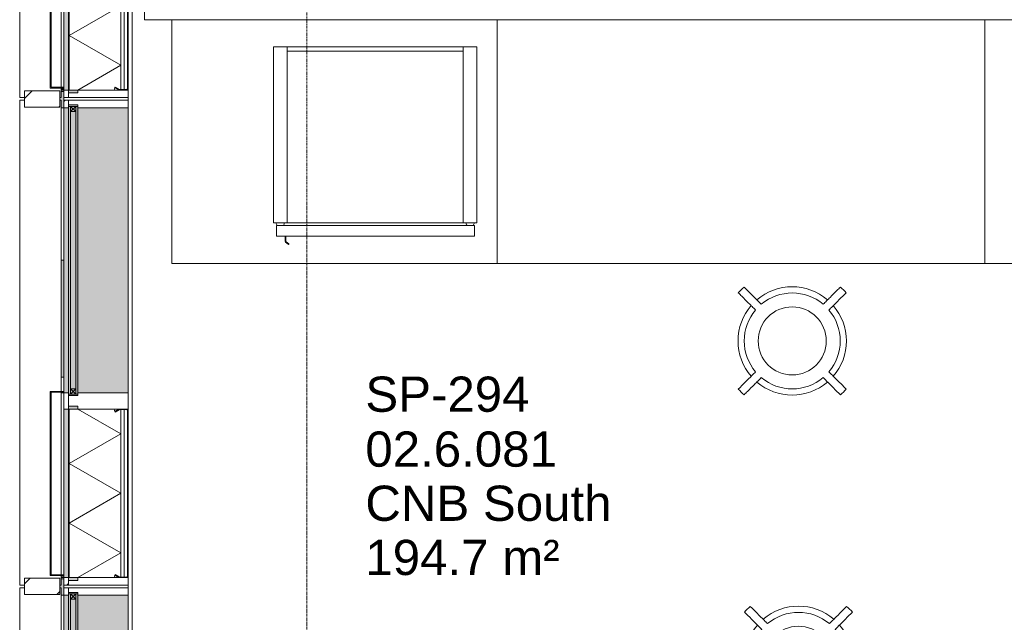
# Model space of a CAD drawing. Header units: millimetres. Extents: x -281 to 121694, y -16481 to 65128.
# Tile 96 of 256: x 8940 to 12573, y 30525 to 32750. Entities that reach past the tile are written whole.
import ezdxf

# ---------------------------------------------------------------- set-up
doc = ezdxf.new("R2010")
doc.units = ezdxf.units.MM
doc.linetypes.add('Grid Line', pattern=[12, 6, -2, 2, -2])
for name, color, linetype, lineweight in [('A--L$01A__Algemeen', 7, 'Continuous', 5), ('A--L$07A__Stramien', 1, 'Continuous', 5), ('A--L21__Buitenwanden', 3, 'Continuous', 5), ('A--L3__Afbouw', 2, 'Continuous', 5), ('A--L82__LosseGebruikersInvent', 1, 'Continuous', 5), ('A--L8__LosseInventaris', 1, 'Continuous', 5), ('A--LD21__DetailPenFijnHidden', 1, 'Continuous', 5), ('A--TR9__AlgVoorz', 1, 'Continuous', 5)]:
    doc.layers.add(name, color=color, linetype=linetype, lineweight=lineweight)
doc.styles.add('Arial_1', font='arial.ttf', dxfattribs={"height": 130})
pattern_1 = [(315, (-29757.5, 9103), (449.013, 449.013), []), (315, (-29757.5, 8944.25), (898.026, 0), []), (315, (-29757.5, 9261.75), (898.026, 0), [])]
pattern_2 = [(315, (-31557.5, 9103), (449.013, 449.013), []), (315, (-31557.5, 8944.25), (898.026, 0), []), (315, (-31557.5, 9261.75), (898.026, 0), [])]
pattern_3 = [(315, (-33357.5, 9103), (449.013, 449.013), []), (315, (-33357.5, 8944.25), (898.026, 0), []), (315, (-33357.5, 9261.75), (898.026, 0), [])]

# ---------------------------------------------------------------- blocks, each defined once
blk = doc.blocks.new('Family2 - Family2-2412450-L_80_ 13')
at = {"layer": 'A--L$01A__Algemeen', "lineweight": 9}
blk.add_hatch(color=6, dxfattribs=at).paths.add_polyline_path([(691.2, 215.9), (681.1, 215.9), (681.1, -215.9), (691.2, -215.9), (691.2, 91.6)])
at = {"layer": 'A--L$01A__Algemeen', "color": 130, "lineweight": 9}
for p, q in [((691.2, 215.9), (681.1, 215.9)), ((681.1, -215.9), (691.2, -215.9))]:
    blk.add_line(p, q, dxfattribs=at)
blk = doc.blocks.new('TBR-B-INS-BR-ARC-R25_rvt-1-L_80_ 13')
at = {"layer": 'A--L$01A__Algemeen', "color": 130, "lineweight": 9, "rotation": 180}
blk.add_blockref('Family2 - Family2-2412450-L_80_ 13', (9784.1, 31645.9), dxfattribs=at)
blk = doc.blocks.new('Rectangular Mullion - 1332_435 x 60_30min-34469616-L_80_ 13')
at = {"layer": 'A--LD21__DetailPenFijnHidden'}
blk.add_hatch(color=256, dxfattribs=at).paths.add_polyline_path([(30, 237), (-30, 237), (-29.2, 247.1), (-7.5, 247.1), (-7.5, 252), (2.5, 252), (2.5, 247.1), (30, 247.1)])
for p, q in [((-30, 237), (-30, 247.1)), ((30, 247.1), (30, 237))]:
    blk.add_line(p, q, dxfattribs=at)
blk = doc.blocks.new('NLRS_21_GM_LB_element gevel_gen_cpz - NLRS_21_13_08_elementgevel element_gen_cpz-V163-L_80_ 13')
at = {"layer": 'A--L$01A__Algemeen'}
h = blk.add_hatch(dxfattribs=at)
h.set_pattern_fill('FP_162', color=256, style=0, pattern_type=2)
h.set_pattern_definition(pattern_1)
h.paths.add_polyline_path([(-895, -17), (-867.5, -17), (-867.5, 0), (-895, 0)])
h.paths.add_polyline_path([(-245, 0), (-245, -17), (-185, -17), (-185, 0), (-190, 0)])
h.paths.add_polyline_path([(867.5, 0), (867.5, -17), (895, -17), (895, 0), (872.5, 0)])
for points in [[(-877.5, -52), (-867.5, -51.5), (-867.5, -20), (-245, -20), (-245, -52), (-235, -52), (-235, -17), (-877.5, -17), (-877.5, -20)], [(-185, -237), (867.5, -237), (867.5, -52), (-185, -52)]]:
    blk.add_hatch(color=256, dxfattribs=at).paths.add_polyline_path(points)
h = blk.add_hatch(color=256, dxfattribs=at)
h.paths.add_polyline_path([(-867.5, -17), (-245, -17), (-245, 0), (-867.5, 0)])
h.paths.add_polyline_path([(-185, 0), (-185, -17), (867.5, -17), (867.5, 0), (-183, 0)])
h = blk.add_hatch(dxfattribs=at)
h.set_pattern_fill('FP_161', color=256, style=0, pattern_type=2)
h.set_pattern_definition([(315, (-29757.5, 9103), (42.42641, 42.42641), []), (45, (-29757.5, 9103), (-42.42641, 42.42641), [])])
h.paths.add_polyline_path([(-867.5, -185.7), (-866.8, -203.3), (-858.1, -188.2), (-866.8, -185.7)])
h = blk.add_hatch(dxfattribs=at)
h.set_pattern_fill('FP_162', color=256, style=0, pattern_type=2)
h.set_pattern_definition(pattern_1)
h.paths.add_polyline_path([(-867.5, -205.8), (-867.5, -232), (-865.5, -232), (-865.5, -205.8)])
h.paths.add_polyline_path([(-866.8, -203.3), (-865.1, -204.3), (-856.3, -189.2), (-858.1, -188.2)])
h.paths.add_polyline_path([(-862.5, -237), (-250, -237), (-250, -235), (-862.5, -235)])
h.paths.add_polyline_path([(-256.2, -189.2), (-247.4, -204.3), (-245.7, -203.3), (-254.4, -188.2)])
h.paths.add_polyline_path([(-247, -205.8), (-247, -232), (-245, -232), (-245, -205.8)])
for p, q in [((-867.5, 0), (-895, 0)), ((-895, 0), (-895, -17)), ((-867.5, -17), (-867.5, 0)), ((-867.5, 0), (-860, 0)), ((-857, 0), (-245, 0)), ((-185, 0), (-245, 0)), ((-245, 0), (-245, -17)), ((-185, -17), (-185, 0)), ((-185, 0), (-183, 0)), ((-180, 0), (867.5, 0)), ((895, 0), (867.5, 0)), ((867.5, 0), (867.5, -17)), ((895, -17), (895, 0)), ((-877.5, -17), (-895, -17)), ((-895, -17), (-895, -237)), ((-895, -17), (-867.5, -17)), ((-877.5, -52), (-877.5, -17)), ((-245, -17), (-867.5, -17)), ((-245, -20), (-867.5, -20)), ((-867.5, -20), (-867.5, -185.7)), ((-245, -20), (-867.5, -20)), ((-867.5, -20), (-867.5, -185.7)), ((-775.6, -210), (-665.9, -20)), ((-556.2, -210), (-665.9, -20)), ((-556.2, -210), (-446.6, -20)), ((-336.9, -210), (-446.6, -20)), ((-245, -17), (-190, -17)), ((-245, -185.7), (-245, -20)), ((-245, -185.7), (-245, -20)), ((-195, -17), (-235, -17)), ((-235, -17), (-235, -52)), ((-195, -52), (-195, -17)), ((872.5, -17), (895, -17)), ((895, -17), (877.5, -17)), ((877.5, -17), (877.5, -52)), ((895, -237), (895, -17)), ((-867.5, -52), (-877.5, -52)), ((-775.6, -210), (-867.5, -50.9)), ((-336.9, -210), (-245, -50.9)), ((-235, -52), (-245, -52)), ((-190, -52), (-195, -52)), ((-185, -237), (-185, -52)), ((867.5, -52), (867.5, -237)), ((877.5, -52), (872.5, -52)), ((-867.5, -185.7), (-867.5, -204.5)), ((-867.5, -204.5), (-867.5, -205.8)), ((-867.5, -204.5), (-867.5, -205.8)), ((-867.5, -205.8), (-867.5, -232)), ((-858.1, -188.2), (-866.8, -203.3)), ((-865.5, -232), (-865.5, -205.8)), ((-865.5, -210), (-247, -210)), ((-865.5, -210), (-247, -210)), ((-865.1, -204.3), (-856.3, -189.2)), ((-856.3, -189.2), (-858.1, -188.2)), ((-254.4, -188.2), (-256.2, -189.2)), ((-256.2, -189.2), (-247.4, -204.3)), ((-245.7, -203.3), (-254.4, -188.2)), ((-247, -205.8), (-247, -232)), ((-245, -204.5), (-245, -185.7)), ((-245, -205.8), (-245, -204.5)), ((-245, -205.8), (-245, -204.5)), ((-245, -232), (-245, -205.8)), ((-895, -237), (-867.5, -237)), ((-867.5, -232), (-867.5, -237)), ((-867.5, -237), (-862.5, -237)), ((-865.5, -222.5), (-247, -222.5)), ((-250, -235), (-862.5, -235)), ((-862.5, -237), (-250, -237)), ((-250, -237), (-245, -237)), ((-245, -237), (-245, -232)), ((-245, -237), (-185, -237)), ((867.5, -237), (-185, -237)), ((867.5, -237), (895, -237))]:
    blk.add_line(p, q, dxfattribs=at)
for centre, radius, start, end in [((-867.5, -204.5), 18.8, 60, 90), ((-862.5, -205.8), 5, 150, 180), ((-862.5, -205.8), 3, 150, 180), ((-245, -204.5), 18.8, 90, 120), ((-250, -205.8), 3, 0, 30), ((-250, -205.8), 5, 360, 30), ((-862.5, -232), 5, 180, 270), ((-862.5, -232), 3, 180, 270), ((-862.5, -232), 3, 180, 270), ((-250, -232), 3, 270, 360), ((-250, -232), 3, 270, 0), ((-250, -232), 5, 270, 0)]:
    blk.add_arc(centre, radius, start, end, dxfattribs=at)
blk = doc.blocks.new('NLRS_21_GM_LB_element gevel_gen_cpz - NLRS_21_13_08_elementgevel element_gen_cpz-V165-L_80_ 13')
at = {"layer": 'A--L$01A__Algemeen'}
h = blk.add_hatch(dxfattribs=at)
h.set_pattern_fill('FP_165', color=256, style=0, pattern_type=2)
h.set_pattern_definition(pattern_2)
h.paths.add_polyline_path([(-895, -17), (-867.5, -17), (-867.5, 0), (-895, 0)])
h.paths.add_polyline_path([(-245, -17), (-185, -17), (-185, 0), (-245, 0)])
h.paths.add_polyline_path([(867.5, 0), (867.5, -17), (895, -17), (895, 0), (872.5, 0)])
for points in [[(-877.5, -52), (-867.5, -51.5), (-867.5, -20), (-245, -20), (-245, -52), (-235, -52), (-235, -17), (-877.5, -17), (-877.5, -20)], [(-185, -237), (867.5, -237), (867.5, -52), (-185, -52)]]:
    blk.add_hatch(color=256, dxfattribs=at).paths.add_polyline_path(points)
h = blk.add_hatch(color=256, dxfattribs=at)
h.paths.add_polyline_path([(-867.5, -17), (-245, -17), (-245, 0), (-867.5, 0)])
h.paths.add_polyline_path([(-185, 0), (-185, -17), (867.5, -17), (867.5, 0), (-183, 0)])
h = blk.add_hatch(dxfattribs=at)
h.set_pattern_fill('FP_164', color=256, style=0, pattern_type=2)
h.set_pattern_definition([(315, (-31557.5, 9103), (42.42641, 42.42641), []), (45, (-31557.5, 9103), (-42.42641, 42.42641), [])])
h.paths.add_polyline_path([(-867.5, -185.7), (-866.8, -203.3), (-858.1, -188.2), (-865.1, -186)])
h = blk.add_hatch(dxfattribs=at)
h.set_pattern_fill('FP_165', color=256, style=0, pattern_type=2)
h.set_pattern_definition(pattern_2)
h.paths.add_polyline_path([(-867.5, -232), (-865.5, -232), (-865.5, -205.8), (-867.5, -205.8)])
h.paths.add_polyline_path([(-866.8, -203.3), (-865.1, -204.3), (-856.3, -189.2), (-858.1, -188.2)])
h.paths.add_polyline_path([(-862.5, -237), (-250, -237), (-250, -235), (-862.5, -235)])
h.paths.add_polyline_path([(-256.2, -189.2), (-247.4, -204.3), (-245.7, -203.3), (-254.4, -188.2)])
h.paths.add_polyline_path([(-247, -205.8), (-247, -232), (-245, -232), (-245, -205.8)])
for p, q in [((-867.5, 0), (-895, 0)), ((-895, 0), (-895, -17)), ((-867.5, -17), (-867.5, 0)), ((-867.5, 0), (-860, 0)), ((-857, 0), (-245, 0)), ((-185, 0), (-245, 0)), ((-245, 0), (-245, -17)), ((-185, -17), (-185, 0)), ((-185, 0), (-183, 0)), ((-180, 0), (867.5, 0)), ((895, 0), (867.5, 0)), ((867.5, 0), (867.5, -17)), ((895, -17), (895, 0)), ((-877.5, -17), (-895, -17)), ((-895, -17), (-895, -237)), ((-895, -17), (-867.5, -17)), ((-877.5, -52), (-877.5, -17)), ((-245, -17), (-867.5, -17)), ((-245, -20), (-867.5, -20)), ((-867.5, -20), (-867.5, -185.7)), ((-245, -20), (-867.5, -20)), ((-867.5, -20), (-867.5, -185.7)), ((-775.6, -210), (-665.9, -20)), ((-556.2, -210), (-665.9, -20)), ((-556.2, -210), (-446.6, -20)), ((-336.9, -210), (-446.6, -20)), ((-245, -17), (-190, -17)), ((-245, -185.7), (-245, -20)), ((-245, -185.7), (-245, -20)), ((-195, -17), (-235, -17)), ((-235, -17), (-235, -52)), ((-195, -52), (-195, -17)), ((872.5, -17), (895, -17)), ((895, -17), (877.5, -17)), ((877.5, -17), (877.5, -52)), ((895, -237), (895, -17)), ((-867.5, -52), (-877.5, -52)), ((-775.6, -210), (-867.5, -50.9)), ((-336.9, -210), (-245, -50.9)), ((-235, -52), (-245, -52)), ((-190, -52), (-195, -52)), ((-185, -237), (-185, -52)), ((867.5, -52), (867.5, -237)), ((877.5, -52), (872.5, -52)), ((-867.5, -185.7), (-867.5, -204.5)), ((-867.5, -204.5), (-867.5, -205.8)), ((-867.5, -204.5), (-867.5, -205.8)), ((-867.5, -205.8), (-867.5, -232)), ((-858.1, -188.2), (-866.8, -203.3)), ((-865.5, -232), (-865.5, -205.8)), ((-865.5, -210), (-247, -210)), ((-865.5, -210), (-247, -210)), ((-865.1, -204.3), (-856.3, -189.2)), ((-856.3, -189.2), (-858.1, -188.2)), ((-254.4, -188.2), (-256.2, -189.2)), ((-256.2, -189.2), (-247.4, -204.3)), ((-245.7, -203.3), (-254.4, -188.2)), ((-247, -205.8), (-247, -232)), ((-245, -204.5), (-245, -185.7)), ((-245, -205.8), (-245, -204.5)), ((-245, -205.8), (-245, -204.5)), ((-245, -232), (-245, -205.8)), ((-895, -237), (-867.5, -237)), ((-867.5, -232), (-867.5, -237)), ((-867.5, -237), (-862.5, -237)), ((-865.5, -222.5), (-247, -222.5)), ((-250, -235), (-862.5, -235)), ((-862.5, -237), (-250, -237)), ((-250, -237), (-245, -237)), ((-245, -237), (-245, -232)), ((-245, -237), (-185, -237)), ((867.5, -237), (-185, -237)), ((867.5, -237), (895, -237))]:
    blk.add_line(p, q, dxfattribs=at)
for centre, radius, start, end in [((-867.5, -204.5), 18.8, 60, 90), ((-862.5, -205.8), 5, 150, 180), ((-862.5, -205.8), 3, 150, 180), ((-245, -204.5), 18.8, 90, 120), ((-250, -205.8), 3, 0, 30), ((-250, -205.8), 5, 360, 30), ((-862.5, -232), 5, 180, 270), ((-862.5, -232), 3, 180, 270), ((-862.5, -232), 3, 180, 270), ((-250, -232), 3, 270, 360), ((-250, -232), 3, 270, 0), ((-250, -232), 5, 270, 0)]:
    blk.add_arc(centre, radius, start, end, dxfattribs=at)
blk = doc.blocks.new('NLRS_41_GM_LB_vin gevel_gen_cpz - 41_12_XX_vin gevel-V166-L_80_ 13')
at = {"layer": 'A--L$01A__Algemeen'}
h = blk.add_hatch(dxfattribs=at)
h.set_pattern_fill('FP_166', color=256, style=0, pattern_type=2)
h.set_pattern_definition([(315, (-30657.5, 9103), (449.013, 449.013), []), (315, (-30657.5, 8944.25), (898.026, 0), []), (315, (-30657.5, 9261.75), (898.026, 0), [])])
h.paths.add_polyline_path([(-30, 145), (-30, 15), (30, 15), (30, 145)])
for p, q in [((30, 145), (-30, 145)), ((-30, 145), (-30, 15)), ((30, 15), (30, 145)), ((-30, 15), (30, 15))]:
    blk.add_line(p, q, dxfattribs=at)
blk = doc.blocks.new('NLRS_41_GM_LB_zetwerk gevel_gen_cpz - NLRS_41_12_05_GM_zetwerk gevel_gen_cpz-61879868-L_80_ 13')
at = {"layer": 'A--L$01A__Algemeen'}
for p, q in [((375, 50), (-305, 50)), ((-305, 50), (-305, 0)), ((-302, 0), (-302, 47)), ((-302, 47), (372, 47)), ((372, 47), (372, 0)), ((375, 0), (375, 50)), ((-305, 0), (-302, 0)), ((372, 0), (375, 0))]:
    blk.add_line(p, q, dxfattribs=at)
blk = doc.blocks.new('NLRS_21_GM_LB_element gevel_gen_cpz - NLRS_21_13_08_elementgevel element_gen_cpz-V167-L_80_ 13')
at = {"layer": 'A--L$01A__Algemeen'}
h = blk.add_hatch(dxfattribs=at)
h.set_pattern_fill('FP_167', color=256, style=0, pattern_type=2)
h.set_pattern_definition(pattern_3)
h.paths.add_polyline_path([(-895, -17), (-867.5, -17), (-867.5, 0), (-895, 0)])
h.paths.add_polyline_path([(-245, 0), (-245, -17), (-185, -17), (-185, 0), (-190, 0)])
h.paths.add_polyline_path([(867.5, 0), (867.5, -17), (895, -17), (895, 0), (872.5, 0)])
for points in [[(-877.5, -52), (-867.5, -51.5), (-867.5, -20), (-245, -20), (-245, -52), (-235, -52), (-235, -17), (-877.5, -17), (-877.5, -20)], [(-185, -237), (867.5, -237), (867.5, -52), (-185, -52)]]:
    blk.add_hatch(color=256, dxfattribs=at).paths.add_polyline_path(points)
h = blk.add_hatch(color=256, dxfattribs=at)
h.paths.add_polyline_path([(-867.5, -17), (-245, -17), (-245, 0), (-867.5, 0)])
h.paths.add_polyline_path([(-185, 0), (-185, -17), (867.5, -17), (867.5, 0), (-183, 0)])
h = blk.add_hatch(dxfattribs=at)
h.set_pattern_fill('FP_167', color=256, style=0, pattern_type=2)
h.set_pattern_definition(pattern_3)
h.paths.add_polyline_path([(-867.5, -205.8), (-867.5, -232), (-865.5, -232), (-865.5, -205.8)])
h.paths.add_polyline_path([(-866.8, -203.3), (-865.1, -204.3), (-856.3, -189.2), (-858.1, -188.2)])
h.paths.add_polyline_path([(-862.5, -237), (-250, -237), (-250, -235), (-862.5, -235)])
h.paths.add_polyline_path([(-256.2, -189.2), (-247.4, -204.3), (-245.7, -203.3), (-254.4, -188.2)])
h.paths.add_polyline_path([(-247, -205.8), (-247, -232), (-245, -232), (-245, -205.8)])
for p, q in [((-867.5, 0), (-895, 0)), ((-895, 0), (-895, -17)), ((-867.5, -17), (-867.5, 0)), ((-867.5, 0), (-860, 0)), ((-857, 0), (-245, 0)), ((-185, 0), (-245, 0)), ((-245, 0), (-245, -17)), ((-185, -17), (-185, 0)), ((-185, 0), (-183, 0)), ((-180, 0), (867.5, 0)), ((895, 0), (867.5, 0)), ((867.5, 0), (867.5, -17)), ((895, -17), (895, 0)), ((-877.5, -17), (-895, -17)), ((-895, -17), (-895, -237)), ((-895, -17), (-867.5, -17)), ((-877.5, -52), (-877.5, -17)), ((-245, -17), (-867.5, -17)), ((-245, -20), (-867.5, -20)), ((-867.5, -20), (-867.5, -185.7)), ((-245, -20), (-867.5, -20)), ((-867.5, -20), (-867.5, -185.7)), ((-775.6, -210), (-665.9, -20)), ((-556.2, -210), (-665.9, -20)), ((-556.2, -210), (-446.6, -20)), ((-336.9, -210), (-446.6, -20)), ((-245, -17), (-190, -17)), ((-245, -185.7), (-245, -20)), ((-245, -185.7), (-245, -20)), ((-195, -17), (-235, -17)), ((-235, -17), (-235, -52)), ((-195, -52), (-195, -17)), ((872.5, -17), (895, -17)), ((895, -17), (877.5, -17)), ((877.5, -17), (877.5, -52)), ((895, -237), (895, -17)), ((-867.5, -52), (-877.5, -52)), ((-775.6, -210), (-867.5, -50.9)), ((-336.9, -210), (-245, -50.9)), ((-235, -52), (-245, -52)), ((-190, -52), (-195, -52)), ((-185, -237), (-185, -52)), ((867.5, -52), (867.5, -237)), ((877.5, -52), (872.5, -52)), ((-867.5, -185.7), (-867.5, -204.5)), ((-867.5, -204.5), (-867.5, -205.8)), ((-867.5, -204.5), (-867.5, -205.8)), ((-867.5, -205.8), (-867.5, -232)), ((-858.1, -188.2), (-866.8, -203.3)), ((-865.5, -232), (-865.5, -205.8)), ((-865.5, -210), (-247, -210)), ((-865.5, -210), (-247, -210)), ((-865.1, -204.3), (-856.3, -189.2)), ((-856.3, -189.2), (-858.1, -188.2)), ((-254.4, -188.2), (-256.2, -189.2)), ((-256.2, -189.2), (-247.4, -204.3)), ((-245.7, -203.3), (-254.4, -188.2)), ((-247, -205.8), (-247, -232)), ((-245, -204.5), (-245, -185.7)), ((-245, -205.8), (-245, -204.5)), ((-245, -205.8), (-245, -204.5)), ((-245, -232), (-245, -205.8)), ((-895, -237), (-867.5, -237)), ((-867.5, -232), (-867.5, -237)), ((-867.5, -237), (-862.5, -237)), ((-865.5, -222.5), (-247, -222.5)), ((-250, -235), (-862.5, -235)), ((-862.5, -237), (-250, -237)), ((-250, -237), (-245, -237)), ((-245, -237), (-245, -232)), ((-245, -237), (-185, -237)), ((867.5, -237), (-185, -237)), ((867.5, -237), (895, -237))]:
    blk.add_line(p, q, dxfattribs=at)
for centre, radius, start, end in [((-867.5, -204.5), 18.8, 60, 90), ((-862.5, -205.8), 5, 150, 180), ((-862.5, -205.8), 3, 150, 180), ((-245, -204.5), 18.8, 90, 120), ((-250, -205.8), 3, 0, 30), ((-250, -205.8), 5, 360, 30), ((-862.5, -232), 5, 180, 270), ((-862.5, -232), 3, 180, 270), ((-862.5, -232), 3, 180, 270), ((-250, -232), 3, 270, 360), ((-250, -232), 3, 270, 0), ((-250, -232), 5, 270, 0)]:
    blk.add_arc(centre, radius, start, end, dxfattribs=at)
blk = doc.blocks.new('NLRS_41_GM_LB_vin gevel_gen_cpz - 41_12_XX_vin gevel-V168-L_80_ 13')
at = {"layer": 'A--L$01A__Algemeen'}
h = blk.add_hatch(dxfattribs=at)
h.set_pattern_fill('FP_168', color=256, style=0, pattern_type=2)
h.set_pattern_definition([(315, (-32457.5, 9103), (449.013, 449.013), []), (315, (-32457.5, 8944.25), (898.026, 0), []), (315, (-32457.5, 9261.75), (898.026, 0), [])])
h.paths.add_polyline_path([(-30, 145), (-30, 15), (30, 15), (30, 145)])
for p, q in [((30, 145), (-30, 145)), ((-30, 145), (-30, 15)), ((30, 15), (30, 145)), ((-30, 15), (30, 15))]:
    blk.add_line(p, q, dxfattribs=at)
blk = doc.blocks.new('CSWK_double-triple glass panel - CSWK_double-triple glass panel-55889924-L_80_ 13')
at = {"layer": 'A--L$01A__Algemeen'}
for points in [[(-531.25, 100), (-531.25, 92), (531.25, 92), (531.25, 100), (-518.79, 100)], [(-531.25, 73), (-531.25, 65), (531.25, 65), (531.25, 73), (-518.79, 73)]]:
    blk.add_hatch(color=256, dxfattribs=at).paths.add_polyline_path(points)
at = {"layer": 'A--L82__LosseGebruikersInvent'}
blk.add_hatch(color=256, dxfattribs=at).paths.add_polyline_path([(-536.25, 100), (-536.25, 65), (-531.25, 65), (-531.25, 73), (531.25, 73), (531.25, 65), (536.25, 65), (536.25, 100), (531.25, 100), (531.25, 92), (-531.25, 92), (-531.25, 100)])
at = {"layer": 'A--L$01A__Algemeen'}
for p, q in [((531.25, 100), (-531.25, 100)), ((-531.25, 100), (-531.25, 92)), ((-531.25, 92), (531.25, 92)), ((-531.25, 92), (-512.25, 92)), ((-531.25, 73), (-531.25, 92)), ((-531.25, 92), (-512.25, 73)), ((-512.25, 92), (-531.25, 73)), ((531.25, 73), (-531.25, 73)), ((-531.25, 73), (-531.25, 65)), ((-512.25, 73), (-531.25, 73)), ((-512.25, 92), (-512.25, 73)), ((512.25, 92), (531.25, 92)), ((512.25, 73), (512.25, 92)), ((512.25, 92), (531.25, 73)), ((531.25, 92), (512.25, 73)), ((531.25, 73), (512.25, 73)), ((531.25, 92), (531.25, 100)), ((531.25, 92), (531.25, 73)), ((531.25, 65), (531.25, 73)), ((-531.25, 65), (531.25, 65))]:
    blk.add_line(p, q, dxfattribs=at)
blk = doc.blocks.new('NLRS_82_FU_UN_lab en spoel tafels_gen_kad - labtafel zonder onderkast dxbxh 900x1800x950-V280-L_80_ 13')
at = {"layer": 'A--L$01A__Algemeen'}
for p, q in [((-900, 262.7), (-900, -637.3)), ((-900, -637.3), (900, -637.3))]:
    blk.add_line(p, q, dxfattribs=at)
blk = doc.blocks.new('Rectangular Mullion - gevelband kader-V345-L_80_ 13')
at = {"layer": 'A--L3__Afbouw'}
for p, q in [((8939.9, 12652.5), (8958, 12652.5)), ((8939.9, 10862.5), (8939.9, 12652.5)), ((9088, 12652.5), (9092.9, 12652.5)), ((9092.9, 12652.5), (9092.9, 11577.5)), ((9092.9, 11574.5), (9092.9, 10900.5)), ((9092.9, 10897.5), (9092.9, 10862.5)), ((8958, 10862.5), (8939.9, 10862.5)), ((9092.9, 10862.5), (9088, 10862.5))]:
    blk.add_line(p, q, dxfattribs=at)
blk = doc.blocks.new('NLRS_82_FU_LB_kruk za_emeco_cpz - NLRS_82_FU_LB_kruk za_emeco_cpz_776 hoog-V363-L_80_ 13')
at = {"layer": 'A--L82__LosseGebruikersInvent'}
for radius, start, end in [(266.9, 131.7779, 138.2221), (200, 49.3282, 130.6718), (266.9, 41.7779, 48.2221), (177.1, 49.8587, 130.1413), (200, 139.3153, 180), (177.1, 139.8587, 180), (125.7, 360, 180), (177.1, 360, 40.1413), (200, 0, 40.6804), (177.1, 180, 220.1413), (125.7, 180, 360), (177.1, 319.8587, 360), (200, 180, 220.6847), (200, 319.3196, 360), (177.1, 229.8587, 310.1413), (266.9, 221.7779, 228.2221), (200, 229.3282, 310.6718), (266.9, 311.7779, 318.2221)]:
    blk.add_arc((0, 0), radius, start, end, dxfattribs=at)
for points, knots in [([(-114.2, 135.4), (-118.4, 139.6), (-131.2, 152.4), (-152.4, 173.6), (-169.3, 190.5), (-177.8, 199)], [-1, -1, -1, -1, -0.8, -0.4, 0, 0, 0, 0]), ([(177.8, 199), (173.6, 194.8), (160.8, 182.1), (143.9, 165.1), (129, 150.2), (120.5, 141.8), (116.3, 137.5), (114.2, 135.4)], [-1, -1, -1, -1, -0.8, -0.4, -0.2, -0.1, 0, 0, 0, 0]), ([(-199, 177.8), (-194.8, 173.6), (-182.1, 160.8), (-165.1, 143.9), (-150.2, 129), (-141.8, 120.5), (-137.5, 116.3), (-135.4, 114.2)], [-1, -1, -1, -1, -0.8, -0.4, -0.2, -0.1, 0, 0, 0, 0]), ([(135.4, 114.2), (139.6, 118.4), (152.4, 131.2), (173.6, 152.4), (190.5, 169.3), (199, 177.8)], [-1, -1, -1, -1, -0.8, -0.4, 0, 0, 0, 0]), ([(-135.4, -114.2), (-139.6, -118.4), (-152.4, -131.2), (-173.6, -152.4), (-190.5, -169.3), (-199, -177.8)], [-1, -1, -1, -1, -0.8, -0.4, 0, 0, 0, 0]), ([(-177.8, -199), (-173.6, -194.8), (-160.8, -182.1), (-143.9, -165.1), (-129, -150.2), (-120.5, -141.8), (-116.3, -137.5), (-114.2, -135.4)], [-1, -1, -1, -1, -0.8, -0.4, -0.2, -0.1, 0, 0, 0, 0]), ([(114.2, -135.4), (118.4, -139.6), (131.2, -152.4), (152.4, -173.6), (169.3, -190.5), (177.8, -199)], [-1, -1, -1, -1, -0.8, -0.4, 0, 0, 0, 0]), ([(199, -177.8), (194.8, -173.6), (182.1, -160.8), (165.1, -143.9), (150.2, -129), (141.8, -120.5), (137.5, -116.3), (135.4, -114.2)], [-1, -1, -1, -1, -0.8, -0.4, -0.2, -0.1, 0, 0, 0, 0])]:
    blk.add_open_spline(points, degree=3, knots=knots, dxfattribs=at)
blk = doc.blocks.new('NLRS_82_FU_LB_kruk za_emeco_cpz - NLRS_82_FU_LB_kruk za_emeco_cpz_776 hoog-49409176-L_80_ 13')
at = {"layer": 'A--L82__LosseGebruikersInvent'}
for radius, start, end in [(266.9, 131.7779, 138.2221), (200, 49.3282, 130.6718), (266.9, 41.7779, 48.2221), (177.1, 49.8587, 130.1413), (200, 139.3153, 180), (177.1, 139.8587, 180), (125.7, 360, 180), (177.1, 360, 40.1413), (200, 360, 40.6847), (200, 180, 220.6847), (125.7, 180, 360), (177.1, 319.8587, 360), (200, 319.3153, 360), (177.1, 180, 220.1413), (177.1, 229.8587, 310.1413), (266.9, 221.7779, 228.2221), (200, 229.3282, 310.6718), (266.9, 311.7779, 318.2221)]:
    blk.add_arc((0, 0), radius, start, end, dxfattribs=at)
for points, knots in [([(-114.2, 135.4), (-118.4, 139.6), (-131.2, 152.4), (-152.4, 173.6), (-169.3, 190.5), (-177.8, 199)], [-1, -1, -1, -1, -0.8, -0.4, 0, 0, 0, 0]), ([(177.8, 199), (173.6, 194.8), (160.8, 182.1), (143.9, 165.1), (129, 150.2), (120.5, 141.8), (116.3, 137.5), (114.2, 135.4)], [-1, -1, -1, -1, -0.8, -0.4, -0.2, -0.1, 0, 0, 0, 0]), ([(-199, 177.8), (-194.8, 173.6), (-182.1, 160.8), (-165.1, 143.9), (-150.2, 129), (-141.8, 120.5), (-137.5, 116.3), (-135.4, 114.2)], [-1, -1, -1, -1, -0.8, -0.4, -0.2, -0.1, 0, 0, 0, 0]), ([(135.4, 114.2), (139.6, 118.4), (152.4, 131.2), (173.6, 152.4), (190.5, 169.3), (199, 177.8)], [-1, -1, -1, -1, -0.8, -0.4, 0, 0, 0, 0]), ([(-135.4, -114.2), (-139.6, -118.4), (-152.4, -131.2), (-173.6, -152.4), (-190.5, -169.3), (-199, -177.8)], [-1, -1, -1, -1, -0.8, -0.4, 0, 0, 0, 0]), ([(-177.8, -199), (-173.6, -194.8), (-160.8, -182.1), (-143.9, -165.1), (-129, -150.2), (-120.5, -141.8), (-116.3, -137.5), (-114.2, -135.4)], [-1, -1, -1, -1, -0.8, -0.4, -0.2, -0.1, 0, 0, 0, 0]), ([(114.2, -135.4), (118.4, -139.6), (131.2, -152.4), (152.4, -173.6), (169.3, -190.5), (177.8, -199)], [-1, -1, -1, -1, -0.8, -0.4, 0, 0, 0, 0]), ([(199, -177.8), (194.8, -173.6), (182.1, -160.8), (165.1, -143.9), (150.2, -129), (141.8, -120.5), (137.5, -116.3), (135.4, -114.2)], [-1, -1, -1, -1, -0.8, -0.4, -0.2, -0.1, 0, 0, 0, 0])]:
    blk.add_open_spline(points, degree=3, knots=knots, dxfattribs=at)
blk = doc.blocks.new('NLRS_82_FU_UN_lab en spoel tafels_gen_kad - labtafel zonder onderkast dxbxh 900x1800x950-V321-L_80_ 13')
at = {"layer": 'A--L$01A__Algemeen'}
for p, q in [((900, 637.3), (-900, 637.3)), ((-900, 637.3), (-900, -262.7)), ((900, -262.7), (900, 637.3))]:
    blk.add_line(p, q, dxfattribs=at)
blk = doc.blocks.new('NLRS_82_SE_UN_koelkast_vriezer_incubator_gen_kad - incubator dxbxh 700x750x1300-53328667-L_80_ 13')
at = {"layer": 'A--L8__LosseInventaris'}
for p, q in [((-280.3, 79), (-330.3, 79)), ((-330.3, 79), (-330.3, -571)), ((-280.3, 79), (369.7, 79)), ((-280.3, 63), (-280.3, 79)), ((-280.3, -571), (-280.3, 79)), ((369.7, 79), (369.7, 63)), ((419.7, 79), (369.7, 79)), ((369.7, 79), (369.7, -571)), ((419.7, -571), (419.7, 79)), ((369.7, 63), (-280.3, 63)), ((-280.3, 63), (369.7, 63)), ((-280.3, -571), (-280.3, 63)), ((369.7, -571), (369.7, 63)), ((-330.3, -571), (-280.3, -571)), ((-318.8, -581), (411.2, -581)), ((-318.8, -620), (-318.8, -581)), ((369.7, -571), (-280.3, -571)), ((369.7, -571), (419.7, -571)), ((411.2, -620), (411.2, -581)), ((-317.8, -621), (410.2, -621)), ((-287.8, -621), (-287.8, -638.7)), ((-286, -642.5), (-276.3, -650.6)), ((-285.3, -637.5), (-285.3, -621)), ((-274.5, -648.9), (-283.5, -641.3))]:
    blk.add_line(p, q, dxfattribs=at)
for centre, radius, start, end in [((-305.3, -571), 15, 180, 222.0711), ((-305.3, -571), 15, 317.9289, 360), ((394.7, -571), 15, 180, 222.0711), ((394.7, -571), 15, 317.9289, 360), ((-282.8, -638.7), 5, 180, 230), ((-280.3, -637.5), 5, 180, 230), ((-275.3, -649.8), 1.26, 220, 50)]:
    blk.add_arc(centre, radius, start, end, dxfattribs=at)
for points, knots in [([(-317.8, -621), (-317.9, -621), (-318, -621), (-318.2, -620.9), (-318.3, -620.9), (-318.4, -620.8), (-318.5, -620.7), (-318.7, -620.5), (-318.8, -620.3), (-318.8, -620.1), (-318.8, -620)], [0, 0, 0, 0, 0.166667, 0.25, 0.333333, 0.416667, 0.5, 0.666667, 0.833333, 1, 1, 1, 1]), ([(411.2, -620), (411.2, -620.1), (411.2, -620.3), (411.1, -620.5), (410.9, -620.7), (410.8, -620.8), (410.7, -620.9), (410.6, -620.9), (410.4, -621), (410.3, -621), (410.2, -621)], [-1, -1, -1, -1, -0.833333, -0.666667, -0.5, -0.416667, -0.333333, -0.25, -0.166667, 0, 0, 0, 0])]:
    blk.add_open_spline(points, degree=3, knots=knots, dxfattribs=at)
blk = doc.blocks.new('NLRS_82_FU_UN_lab en spoel tafels_gen_kad - labtafel zonder onderkast dxbxh 900x1200x950-V270-L_80_ 13')
at = {"layer": 'A--L$01A__Algemeen'}
for p, q in [((-600, 262.7), (-600, -637.3)), ((600, -637.3), (600, 262.7)), ((-600, -637.3), (600, -637.3))]:
    blk.add_line(p, q, dxfattribs=at)
blk = doc.blocks.new('zetwerk - NLRS_41_12_05_GM_zetwerk gevel_gen_cpz-73492048-L_80_ 13')
at = {"layer": 'A--LD21__DetailPenFijnHidden'}
h = blk.add_hatch(color=256, dxfattribs=at)
h.paths.add_polyline_path([(307.5, 0), (304.5, 0), (304.5, -10.1), (307.5, -10.1)])
h.paths.add_polyline_path([(-374.5, 0), (-377, 0), (-376.9, -10.1), (-374.5, -10.1)])
for p, q in [((-374.5, -10.1), (-374.5, 0)), ((304.5, 0), (304.5, -10.1)), ((307.5, -10.1), (307.5, 0))]:
    blk.add_line(p, q, dxfattribs=at)

msp = doc.modelspace()

# ---------------------------------------------------------------- linework, layer by layer
at = {"layer": 'A--L$07A__Stramien', "linetype": 'Grid Line'}
msp.add_line((10000, 64428.4), (10000, 5044.8), dxfattribs=at)
at = {"layer": 'A--L21__Buitenwanden'}
for p, q in [((9355, 56545), (9355, 9055)), ((9400, 32850), (9400, 32750)), ((9400, 32750), (15560, 32750)), ((9103, 32452.5), (9103, 32462.5)), ((9340, 32452.5), (9340, 32462.5)), ((9340, 31372.5), (9340, 32425)), ((9103, 30652.5), (9103, 30662.5)), ((9340, 30652.5), (9340, 30662.5)), ((9340, 29572.5), (9340, 30625))]:
    msp.add_line(p, q, dxfattribs=at)

# ---------------------------------------------------------------- block references
at = {"lineweight": 5}
msp.add_blockref('TBR-B-INS-BR-ARC-R25_rvt-1-L_80_ 13', (0, 0), dxfattribs=at)
at = {"layer": 'A--L$01A__Algemeen', "rotation": 89.99999999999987}
for name, p in [('NLRS_21_GM_LB_element gevel_gen_cpz - NLRS_21_13_08_elementgevel element_gen_cpz-V167-L_80_ 13', (9103, 33357.5)), ('NLRS_41_GM_LB_zetwerk gevel_gen_cpz - NLRS_41_12_05_GM_zetwerk gevel_gen_cpz-61879868-L_80_ 13', (9103, 32802.5)), ('NLRS_41_GM_LB_vin gevel_gen_cpz - 41_12_XX_vin gevel-V168-L_80_ 13', (9103, 32457.5)), ('NLRS_21_GM_LB_element gevel_gen_cpz - NLRS_21_13_08_elementgevel element_gen_cpz-V165-L_80_ 13', (9103, 31557.5)), ('CSWK_double-triple glass panel - CSWK_double-triple glass panel-55889924-L_80_ 13', (9220, 31898.8)), ('NLRS_41_GM_LB_zetwerk gevel_gen_cpz - NLRS_41_12_05_GM_zetwerk gevel_gen_cpz-61879868-L_80_ 13', (9103, 31002.5)), ('NLRS_41_GM_LB_vin gevel_gen_cpz - 41_12_XX_vin gevel-V166-L_80_ 13', (9103, 30657.5)), ('NLRS_21_GM_LB_element gevel_gen_cpz - NLRS_21_13_08_elementgevel element_gen_cpz-V163-L_80_ 13', (9103, 29757.5)), ('CSWK_double-triple glass panel - CSWK_double-triple glass panel-55889924-L_80_ 13', (9220, 30098.8))]:
    msp.add_blockref(name, p, dxfattribs=at)
at = {"layer": 'A--L3__Afbouw'}
for p in [(0, 21600), (0, 19800), (0, 18000)]:
    msp.add_blockref('Rectangular Mullion - gevelband kader-V345-L_80_ 13', p, dxfattribs=at)
at = {"layer": 'A--L82__LosseGebruikersInvent'}
for name, p in [('NLRS_82_FU_UN_lab en spoel tafels_gen_kad - labtafel zonder onderkast dxbxh 900x1200x950-V270-L_80_ 13', (10101.7, 32487.3)), ('NLRS_82_FU_UN_lab en spoel tafels_gen_kad - labtafel zonder onderkast dxbxh 900x1800x950-V280-L_80_ 13', (13401.7, 32487.3)), ('NLRS_82_FU_LB_kruk za_emeco_cpz - NLRS_82_FU_LB_kruk za_emeco_cpz_776 hoog-49409176-L_80_ 13', (11790.7, 31563.9)), ('NLRS_82_FU_LB_kruk za_emeco_cpz - NLRS_82_FU_LB_kruk za_emeco_cpz_776 hoog-V363-L_80_ 13', (11813.7, 30384.7))]:
    msp.add_blockref(name, p, dxfattribs=at)
at = {"layer": 'A--L82__LosseGebruikersInvent', "rotation": 180}
msp.add_blockref('NLRS_82_FU_UN_lab en spoel tafels_gen_kad - labtafel zonder onderkast dxbxh 900x1800x950-V321-L_80_ 13', (11601.7, 32487.3), dxfattribs=at)
at = {"layer": 'A--L8__LosseInventaris'}
msp.add_blockref('NLRS_82_SE_UN_koelkast_vriezer_incubator_gen_kad - incubator dxbxh 700x750x1300-53328667-L_80_ 13', (10207, 32571.3), dxfattribs=at)
at = {"layer": 'A--LD21__DetailPenFijnHidden', "rotation": 269.9999999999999}
for p in [(9103, 32797.5), (9103, 30997.5)]:
    msp.add_blockref('zetwerk - NLRS_41_12_05_GM_zetwerk gevel_gen_cpz-73492048-L_80_ 13', p, dxfattribs=at)
at = {"layer": 'A--LD21__DetailPenFijnHidden', "extrusion": (0, 0, -1), "rotation": 270.0000000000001}
for p in [(-9340, 32455), (-9340, 30655)]:
    msp.add_blockref('Rectangular Mullion - 1332_435 x 60_30min-34469616-L_80_ 13', p, dxfattribs=at)

# ---------------------------------------------------------------- texts
at = {"layer": 'A--TR9__AlgVoorz', "char_height": 130, "attachment_point": 1, "style": 'Arial_1'}
for s, insert, width in [('SP-294', (10215.5, 31432.3), 713.502), ('02.6.081', (10215.5, 31229.6), 849.789), ('CNB South', (10215.5, 31029.6), 1090.295), ('194.7 m²', (10215.5, 30829.6), 857.806)]:
    msp.add_mtext(s, dxfattribs=dict(at, insert=insert, width=width))

doc.saveas('drawing.dxf')
